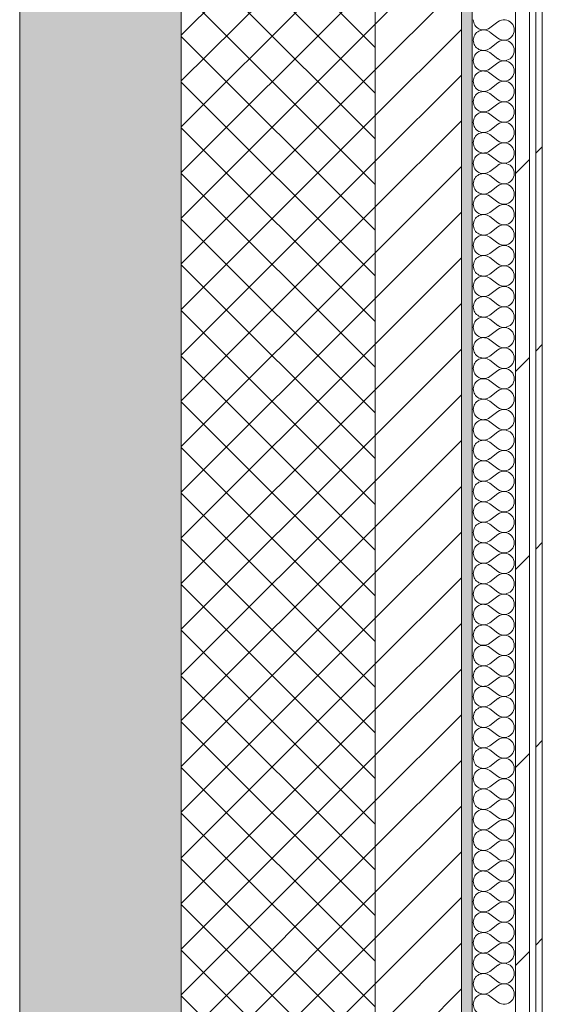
# Model space of a CAD drawing. Header units: millimetres. Extents: x -40968 to 77376, y -17881 to 4746.
# Tile 224 of 256: x -2101 to -1616, y -6457 to -5543. Entities that reach past the tile are written whole.
import ezdxf

# ---------------------------------------------------------------- set-up
doc = ezdxf.new("R2010")
doc.units = ezdxf.units.MM
doc.header["$MEASUREMENT"] = 0
doc.linetypes.add('Wipeout_Contour', pattern=[1000, 0, -1000])
doc.layers.add('12_FAÇ_Façana', color=7, linetype='Continuous')
doc.layers.add('Nuevo_08_E_Envans secs', color=7, linetype='Continuous')
for name, color, linetype, lineweight, true_color in [('12_FAÇ_Façana_Pluma_Nº__102', 7, 'Continuous', 5, 0xcccccc), ('12_FAÇ_Façana_Pluma_Nº__174', 7, 'Continuous', 13, 0xe4ad2c), ('12_FAÇ_Façana_Pluma_Nº__176', 7, 'Continuous', 15, 0x93a0c6), ('Nuevo_08_E_Envans secs_Pluma_Nº__102', 7, 'Continuous', 5, 0xcccccc), ('Nuevo_08_E_Envans secs_Pluma_Nº__171', 171, 'Continuous', 13, 0xaaaaff), ('Nuevo_08_E_Envans secs_Pluma_Nº__177', 7, 'Continuous', 15, 0xf7e046)]:
    doc.layers.add(name, color=color, linetype=linetype, lineweight=lineweight, true_color=true_color)
for name, color, linetype, lineweight in [('12_FAÇ_Façana_Pluma_Nº__2', 8, 'Continuous', 5), ('12_FAÇ_Façana_Pluma_Nº__7', 7, 'Continuous', 5), ('Nuevo_08_E_Envans secs_Pluma_Nº__1', 7, 'Continuous', 5)]:
    doc.layers.add(name, color=color, linetype=linetype, lineweight=lineweight)
pattern_1 = [(45, (0, 0), (-183.848, 183.848), [195, -65]), (45, (7e-14, 183.85), (-183.848, 183.848), [195, -65])]

# ---------------------------------------------------------------- blocks, each defined once
blk = doc.blocks.new('Muro_1_5', base_point=(-1681.11, -1193.98))
at = {"layer": '12_FAÇ_Façana_Pluma_Nº__102', "linetype": 'Continuous', "lineweight": 0, "true_color": 0xe5e5e5}
blk.add_hatch(color=254, dxfattribs=at).paths.add_polyline_path([(-2101.11, -10658.98), (-1951.11, -10658.98), (-1951.11, -7438.98), (-1971.11, -7438.98), (-1971.11, -6988.97), (-1951.11, -6988.97), (-1951.11, -1638.98), (-2101.11, -1638.98)])
at = {"layer": '12_FAÇ_Façana_Pluma_Nº__174', "linetype": 'Continuous', "lineweight": 13, "true_color": 0xe4ad2c}
h = blk.add_hatch(dxfattribs=at)
h.set_pattern_fill('SATE_Aislamiento_0005', color=42, style=0, pattern_type=2)
h.set_pattern_definition([(45, (0, 0), (-21.2132, 21.2132), []), (135, (0, 0), (21.2132, 21.2132), [])])
h.paths.add_polyline_path([(-1951.11, -1638.98), (-1951.11, -6988.97), (-1771.11, -6988.97), (-1771.11, -1638.98)])
at = {"layer": '12_FAÇ_Façana_Pluma_Nº__176', "linetype": 'Continuous', "lineweight": 0, "true_color": 0x495063}
blk.add_hatch(color=251, dxfattribs=at).paths.add_polyline_path([(-1681.11, -1678.98), (-1691.11, -1678.98), (-1691.11, -6988.97), (-1681.11, -6988.97)])
at = {"layer": '12_FAÇ_Façana_Pluma_Nº__2', "linetype": 'Continuous', "lineweight": 5}
h = blk.add_hatch(dxfattribs=at)
h.set_pattern_fill('Ceramic_0005', color=8, style=0, pattern_type=2)
h.set_pattern_definition([(45, (0, 0), (-21.2132, 21.2132), [])])
h.paths.add_polyline_path([(-1691.11, -1678.98), (-1771.11, -1678.98), (-1771.11, -6988.97), (-1691.11, -6988.97)])
at = {"layer": '12_FAÇ_Façana_Pluma_Nº__7', "color": 7, "linetype": 'Continuous', "lineweight": 5}
for p, q in [((-1951.11, -1638.98), (-1951.11, -6988.97)), ((-1771.11, -6988.97), (-1771.11, -1678.98)), ((-1691.11, -6988.97), (-1691.11, -1678.98))]:
    blk.add_line(p, q, dxfattribs=at)
at = {"layer": '12_FAÇ_Façana_Pluma_Nº__7', "color": 7, "linetype": 'Continuous', "lineweight": 5, "flags": 128}
for points in [[(-2101.11, -1638.98), (-2101.11, -10658.98)], [(-1681.11, -6988.97), (-1681.11, -1678.98)]]:
    blk.add_lwpolyline(points, dxfattribs=at)
blk = doc.blocks.new('*X353')
at = {"layer": 'Nuevo_08_E_Envans secs_Pluma_Nº__102', "color": 254, "linetype": 'Continuous', "lineweight": 5, "true_color": 0xcccccc}
for p, q in [((-1657.3, -5544.76), (-1664.92, -5550.48)), ((-1657.3, -5560), (-1664.92, -5554.29)), ((-1657.3, -5563.81), (-1664.92, -5569.52)), ((-1657.3, -5579.05), (-1664.92, -5573.33)), ((-1657.3, -5582.86), (-1664.92, -5588.57)), ((-1657.3, -5598.1), (-1664.92, -5592.38)), ((-1657.3, -5601.9), (-1664.92, -5607.62)), ((-1657.3, -5617.14), (-1664.92, -5611.43)), ((-1657.3, -5620.95), (-1664.92, -5626.67)), ((-1657.3, -5636.19), (-1664.92, -5630.48)), ((-1657.3, -5640), (-1664.92, -5645.71)), ((-1657.3, -5655.24), (-1664.92, -5649.52)), ((-1657.3, -5659.05), (-1664.92, -5664.76)), ((-1657.3, -5674.29), (-1664.92, -5668.57)), ((-1657.3, -5678.1), (-1664.92, -5683.81)), ((-1657.3, -5693.33), (-1664.92, -5687.62)), ((-1657.3, -5697.14), (-1664.92, -5702.86)), ((-1657.3, -5712.38), (-1664.92, -5706.67)), ((-1657.3, -5716.19), (-1664.92, -5721.9)), ((-1657.3, -5731.43), (-1664.92, -5725.71)), ((-1657.3, -5735.24), (-1664.92, -5740.95)), ((-1657.3, -5750.48), (-1664.92, -5744.76)), ((-1657.3, -5754.29), (-1664.92, -5760)), ((-1657.3, -5769.52), (-1664.92, -5763.81)), ((-1657.3, -5773.33), (-1664.92, -5779.05)), ((-1657.3, -5788.57), (-1664.92, -5782.86)), ((-1657.3, -5792.38), (-1664.92, -5798.1)), ((-1657.3, -5807.62), (-1664.92, -5801.9)), ((-1657.3, -5811.43), (-1664.92, -5817.14)), ((-1657.3, -5826.67), (-1664.92, -5820.95)), ((-1657.3, -5830.48), (-1664.92, -5836.19)), ((-1657.3, -5845.71), (-1664.92, -5840)), ((-1657.3, -5849.52), (-1664.92, -5855.24)), ((-1657.3, -5864.76), (-1664.92, -5859.05)), ((-1657.3, -5868.57), (-1664.92, -5874.29)), ((-1657.3, -5883.81), (-1664.92, -5878.1)), ((-1657.3, -5887.62), (-1664.92, -5893.33)), ((-1657.3, -5902.86), (-1664.92, -5897.14)), ((-1657.3, -5906.67), (-1664.92, -5912.38)), ((-1657.3, -5921.9), (-1664.92, -5916.19)), ((-1657.3, -5925.71), (-1664.92, -5931.43)), ((-1657.3, -5940.95), (-1664.92, -5935.24)), ((-1657.3, -5944.76), (-1664.92, -5950.48)), ((-1657.3, -5960), (-1664.92, -5954.29)), ((-1657.3, -5963.81), (-1664.92, -5969.52)), ((-1657.3, -5979.05), (-1664.92, -5973.33)), ((-1657.3, -5982.86), (-1664.92, -5988.57)), ((-1657.3, -5998.1), (-1664.92, -5992.38)), ((-1657.3, -6001.9), (-1664.92, -6007.62)), ((-1657.3, -6017.14), (-1664.92, -6011.43)), ((-1657.3, -6020.95), (-1664.92, -6026.67)), ((-1657.3, -6036.19), (-1664.92, -6030.48)), ((-1657.3, -6040), (-1664.92, -6045.71)), ((-1657.3, -6055.24), (-1664.92, -6049.52)), ((-1657.3, -6059.05), (-1664.92, -6064.76)), ((-1657.3, -6074.29), (-1664.92, -6068.57)), ((-1657.3, -6078.1), (-1664.92, -6083.81)), ((-1657.3, -6093.33), (-1664.92, -6087.62)), ((-1657.3, -6097.14), (-1664.92, -6102.86)), ((-1657.3, -6112.38), (-1664.92, -6106.67)), ((-1657.3, -6116.19), (-1664.92, -6121.9)), ((-1657.3, -6131.43), (-1664.92, -6125.71)), ((-1657.3, -6135.24), (-1664.92, -6140.95)), ((-1657.3, -6150.48), (-1664.92, -6144.76)), ((-1657.3, -6154.29), (-1664.92, -6160)), ((-1657.3, -6169.52), (-1664.92, -6163.81)), ((-1657.3, -6173.33), (-1664.92, -6179.05)), ((-1657.3, -6188.57), (-1664.92, -6182.86)), ((-1657.3, -6192.38), (-1664.92, -6198.1)), ((-1657.3, -6207.62), (-1664.92, -6201.9)), ((-1657.3, -6211.43), (-1664.92, -6217.14)), ((-1657.3, -6226.67), (-1664.92, -6220.95)), ((-1657.3, -6230.48), (-1664.92, -6236.19)), ((-1657.3, -6245.71), (-1664.92, -6240)), ((-1657.3, -6249.52), (-1664.92, -6255.24)), ((-1657.3, -6264.76), (-1664.92, -6259.05)), ((-1657.3, -6268.57), (-1664.92, -6274.29)), ((-1657.3, -6283.81), (-1664.92, -6278.1)), ((-1657.3, -6287.62), (-1664.92, -6293.33)), ((-1657.3, -6302.86), (-1664.92, -6297.14)), ((-1657.3, -6306.67), (-1664.92, -6312.38)), ((-1657.3, -6321.9), (-1664.92, -6316.19)), ((-1657.3, -6325.71), (-1664.92, -6331.43)), ((-1657.3, -6340.95), (-1664.92, -6335.24)), ((-1657.3, -6344.76), (-1664.92, -6350.48)), ((-1657.3, -6360), (-1664.92, -6354.29)), ((-1657.3, -6363.81), (-1664.92, -6369.52)), ((-1657.3, -6379.05), (-1664.92, -6373.33)), ((-1657.3, -6382.86), (-1664.92, -6388.57)), ((-1657.3, -6398.1), (-1664.92, -6392.38)), ((-1657.3, -6401.9), (-1664.92, -6407.62)), ((-1657.3, -6417.14), (-1664.92, -6411.43)), ((-1657.3, -6420.95), (-1664.92, -6426.67)), ((-1657.3, -6436.19), (-1664.92, -6430.48)), ((-1657.3, -6440), (-1664.92, -6445.71)), ((-1657.3, -6455.24), (-1664.92, -6449.52))]:
    blk.add_line(p, q, dxfattribs=at)
for centre, start, end in [((-1670.63, -5542.86), 180, 306.8699), ((-1651.59, -5552.38), 233.1301, 126.8699), ((-1670.63, -5561.9), 53.1301, 180), ((-1670.63, -5561.9), 180, 306.8699), ((-1651.59, -5571.43), 233.1301, 126.8699), ((-1670.63, -5580.95), 53.1301, 180), ((-1670.63, -5580.95), 180, 306.8699), ((-1651.59, -5590.48), 233.1301, 126.8699), ((-1670.63, -5600), 53.1301, 180), ((-1670.63, -5600), 180, 306.8699), ((-1651.59, -5609.52), 233.1301, 126.8699), ((-1670.63, -5619.05), 53.1301, 180), ((-1670.63, -5619.05), 180, 306.8699), ((-1651.59, -5628.57), 233.1301, 126.8699), ((-1670.63, -5638.1), 53.1301, 180), ((-1670.63, -5638.1), 180, 306.8699), ((-1651.59, -5647.62), 233.1301, 126.8699), ((-1670.63, -5657.14), 53.1301, 180), ((-1670.63, -5657.14), 180, 306.8699), ((-1651.59, -5666.67), 233.1301, 126.8699), ((-1670.63, -5676.19), 53.1301, 180), ((-1670.63, -5676.19), 180, 306.8699), ((-1651.59, -5685.71), 233.1301, 126.8699), ((-1670.63, -5695.24), 53.1301, 180), ((-1670.63, -5695.24), 180, 306.8699), ((-1651.59, -5704.76), 233.1301, 126.8699), ((-1670.63, -5714.29), 53.1301, 180), ((-1670.63, -5714.29), 180, 306.8699), ((-1651.59, -5723.81), 233.1301, 126.8699), ((-1670.63, -5733.33), 53.1301, 180), ((-1670.63, -5733.33), 180, 306.8699), ((-1651.59, -5742.86), 233.1301, 126.8699), ((-1670.63, -5752.38), 53.1301, 180), ((-1670.63, -5752.38), 180, 306.8699), ((-1651.59, -5761.9), 233.1301, 126.8699), ((-1670.63, -5771.43), 53.1301, 180), ((-1670.63, -5771.43), 180, 306.8699), ((-1651.59, -5780.95), 233.1301, 126.8699), ((-1670.63, -5790.48), 53.1301, 180), ((-1670.63, -5790.48), 180, 306.8699), ((-1651.59, -5800), 233.1301, 126.8699), ((-1670.63, -5809.52), 53.1301, 180), ((-1670.63, -5809.52), 180, 306.8699), ((-1651.59, -5819.05), 233.1301, 126.8699), ((-1670.63, -5828.57), 53.1301, 180), ((-1670.63, -5828.57), 180, 306.8699), ((-1651.59, -5838.1), 233.1301, 126.8699), ((-1670.63, -5847.62), 53.1301, 180), ((-1670.63, -5847.62), 180, 306.8699), ((-1651.59, -5857.14), 233.1301, 126.8699), ((-1670.63, -5866.67), 53.1301, 180), ((-1670.63, -5866.67), 180, 306.8699), ((-1651.59, -5876.19), 233.1301, 126.8699), ((-1670.63, -5885.71), 53.1301, 180), ((-1670.63, -5885.71), 180, 306.8699), ((-1651.59, -5895.24), 233.1301, 126.8699), ((-1670.63, -5904.76), 53.1301, 180), ((-1670.63, -5904.76), 180, 306.8699), ((-1651.59, -5914.29), 233.1301, 126.8699), ((-1670.63, -5923.81), 53.1301, 180), ((-1670.63, -5923.81), 180, 306.8699), ((-1651.59, -5933.33), 233.1301, 126.8699), ((-1670.63, -5942.86), 53.1301, 180), ((-1670.63, -5942.86), 180, 306.8699), ((-1651.59, -5952.38), 233.1301, 126.8699), ((-1670.63, -5961.9), 53.1301, 180), ((-1670.63, -5961.9), 180, 306.8699), ((-1651.59, -5971.43), 233.1301, 126.8699), ((-1670.63, -5980.95), 53.1301, 180), ((-1670.63, -5980.95), 180, 306.8699), ((-1651.59, -5990.48), 233.1301, 126.8699), ((-1670.63, -6000), 53.1301, 180), ((-1670.63, -6000), 180, 306.8699), ((-1651.59, -6009.52), 233.1301, 126.8699), ((-1670.63, -6019.05), 53.1301, 180), ((-1670.63, -6019.05), 180, 306.8699), ((-1651.59, -6028.57), 233.1301, 126.8699), ((-1670.63, -6038.1), 53.1301, 180), ((-1670.63, -6038.1), 180, 306.8699), ((-1651.59, -6047.62), 233.1301, 126.8699), ((-1670.63, -6057.14), 53.1301, 180), ((-1670.63, -6057.14), 180, 306.8699), ((-1651.59, -6066.67), 233.1301, 126.8699), ((-1670.63, -6076.19), 53.1301, 180), ((-1670.63, -6076.19), 180, 306.8699), ((-1651.59, -6085.71), 233.1301, 126.8699), ((-1670.63, -6095.24), 53.1301, 180), ((-1670.63, -6095.24), 180, 306.8699), ((-1651.59, -6104.76), 233.1301, 126.8699), ((-1670.63, -6114.29), 53.1301, 180), ((-1670.63, -6114.29), 180, 306.8699), ((-1651.59, -6123.81), 233.1301, 126.8699), ((-1670.63, -6133.33), 53.1301, 180), ((-1670.63, -6133.33), 180, 306.8699), ((-1651.59, -6142.86), 233.1301, 126.8699), ((-1670.63, -6152.38), 53.1301, 180), ((-1670.63, -6152.38), 180, 306.8699), ((-1651.59, -6161.9), 233.1301, 126.8699), ((-1670.63, -6171.43), 53.1301, 180), ((-1670.63, -6171.43), 180, 306.8699), ((-1651.59, -6180.95), 233.1301, 126.8699), ((-1670.63, -6190.48), 53.1301, 180), ((-1670.63, -6190.48), 180, 306.8699), ((-1651.59, -6200), 233.1301, 126.8699), ((-1670.63, -6209.52), 53.1301, 180), ((-1670.63, -6209.52), 180, 306.8699), ((-1651.59, -6219.05), 233.1301, 126.8699), ((-1670.63, -6228.57), 53.1301, 180), ((-1670.63, -6228.57), 180, 306.8699), ((-1651.59, -6238.1), 233.1301, 126.8699), ((-1670.63, -6247.62), 53.1301, 180), ((-1670.63, -6247.62), 180, 306.8699), ((-1651.59, -6257.14), 233.1301, 126.8699), ((-1670.63, -6266.67), 53.1301, 180), ((-1670.63, -6266.67), 180, 306.8699), ((-1651.59, -6276.19), 233.1301, 126.8699), ((-1670.63, -6285.71), 53.1301, 180), ((-1670.63, -6285.71), 180, 306.8699), ((-1651.59, -6295.24), 233.1301, 126.8699), ((-1670.63, -6304.76), 53.1301, 180), ((-1670.63, -6304.76), 180, 306.8699), ((-1651.59, -6314.29), 233.1301, 126.8699), ((-1670.63, -6323.81), 53.1301, 180), ((-1670.63, -6323.81), 180, 306.8699), ((-1651.59, -6333.33), 233.1301, 126.8699), ((-1670.63, -6342.86), 53.1301, 180), ((-1670.63, -6342.86), 180, 306.8699), ((-1651.59, -6352.38), 233.1301, 126.8699), ((-1670.63, -6361.9), 53.1301, 180), ((-1670.63, -6361.9), 180, 306.8699), ((-1651.59, -6371.43), 233.1301, 126.8699), ((-1670.63, -6380.95), 53.1301, 180), ((-1670.63, -6380.95), 180, 306.8699), ((-1651.59, -6390.48), 233.1301, 126.8699), ((-1670.63, -6400), 53.1301, 180), ((-1670.63, -6400), 180, 306.8699), ((-1651.59, -6409.52), 233.1301, 126.8699), ((-1670.63, -6419.05), 53.1301, 180), ((-1670.63, -6419.05), 180, 306.8699), ((-1651.59, -6428.57), 233.1301, 126.8699), ((-1670.63, -6438.1), 53.1301, 180), ((-1670.63, -6438.1), 180, 306.8699), ((-1651.59, -6447.62), 233.1301, 126.8699), ((-1670.63, -6457.14), 53.1301, 180), ((-1670.63, -6457.14), 180, 306.8699)]:
    blk.add_arc(centre, 9.52, start, end, dxfattribs=at)
blk = doc.blocks.new('Muro_120_5', base_point=(-1616.11, -6988.97))
at = {"layer": 'Nuevo_08_E_Envans secs_Pluma_Nº__1', "color": 7, "linetype": 'Continuous', "lineweight": 5, "flags": 128}
blk.add_lwpolyline([(-1681.11, -1703.98), (-1681.11, -6988.97)], dxfattribs=at)
at = {"color": 254, "linetype": 'Wipeout_Contour', "lineweight": 0, "ltscale": 19077.207977}
blk.add_wipeout([(-1628.11, -6988.97), (-1628.11, -1703.98), (-1641.11, -1703.98), (-1641.11, -6988.97)], dxfattribs=at).dxf.layer = 'Nuevo_08_E_Envans secs'
at = {"color": 254, "linetype": 'Wipeout_Contour', "lineweight": 0, "ltscale": 19048.763385}
blk.add_wipeout([(-1616.11, -6988.97), (-1616.11, -1703.98), (-1622.11, -1703.98), (-1622.11, -6988.97)], dxfattribs=at).dxf.layer = 'Nuevo_08_E_Envans secs'
at = {"layer": 'Nuevo_08_E_Envans secs_Pluma_Nº__171', "linetype": 'Continuous', "lineweight": 13, "true_color": 0xaaaaff}
h = blk.add_hatch(dxfattribs=at)
h.set_pattern_fill('Panellat_HPL_0005', color=161, style=0, pattern_type=2)
h.set_pattern_definition(pattern_1)
h.paths.add_polyline_path([(-1616.11, -6988.97), (-1616.11, -1703.98), (-1622.11, -1703.98), (-1622.11, -6988.97)])
at = {"layer": 'Nuevo_08_E_Envans secs_Pluma_Nº__177', "linetype": 'Continuous', "lineweight": 15, "true_color": 0xf7e046}
h = blk.add_hatch(dxfattribs=at)
h.set_pattern_fill('Panellat_HPL_0005', color=53, style=0, pattern_type=2)
h.set_pattern_definition(pattern_1)
h.paths.add_polyline_path([(-1628.11, -6988.97), (-1628.11, -1703.98), (-1641.11, -1703.98), (-1641.11, -6988.97)])
at = {"layer": 'Nuevo_08_E_Envans secs_Pluma_Nº__1', "color": 7, "linetype": 'Continuous', "lineweight": 5}
for p, q in [((-1641.11, -6988.97), (-1641.11, -1703.98)), ((-1628.11, -6988.97), (-1628.11, -1703.98)), ((-1622.11, -6988.97), (-1622.11, -1703.98))]:
    blk.add_line(p, q, dxfattribs=at)
at = {"layer": 'Nuevo_08_E_Envans secs_Pluma_Nº__1', "color": 7, "linetype": 'Continuous', "lineweight": 5, "flags": 128}
blk.add_lwpolyline([(-1616.11, -6988.97), (-1616.11, -1703.98)], dxfattribs=at)
at = {"layer": 'Nuevo_08_E_Envans secs', "color": 7, "lineweight": 20}
blk.add_blockref('*X353', (0, 0), dxfattribs=at)

msp = doc.modelspace()

# ---------------------------------------------------------------- block references
at = {"layer": '12_FAÇ_Façana', "color": 7, "lineweight": 20}
msp.add_blockref('Muro_1_5', (-1681.11, -1193.98), dxfattribs=at)

# ---------------------------------------------------------------- next in the draw order: block references
at = {"layer": 'Nuevo_08_E_Envans secs', "color": 7, "lineweight": 20}
msp.add_blockref('Muro_120_5', (-1616.11, -6988.97), dxfattribs=at)

doc.saveas('drawing.dxf')
